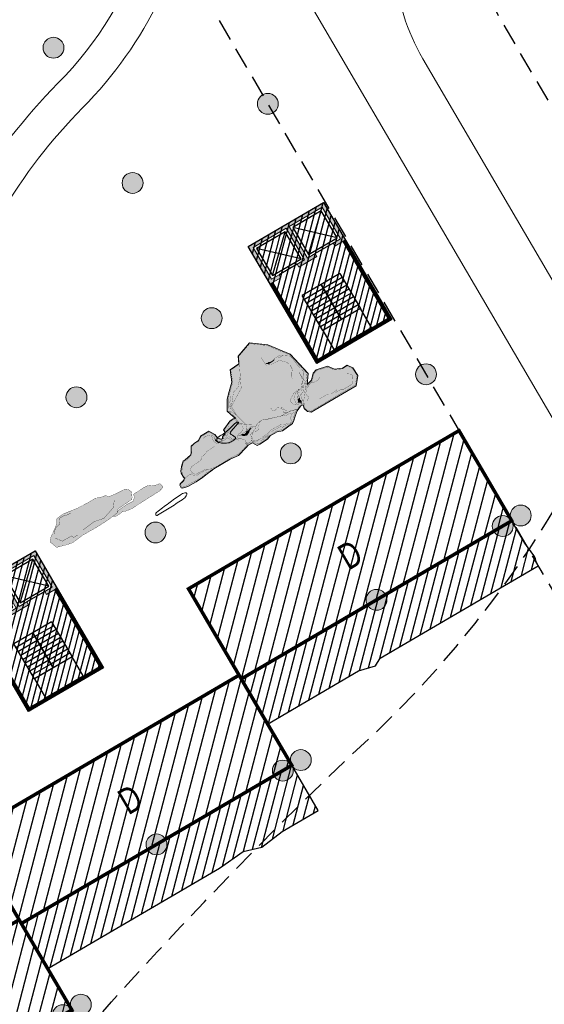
# Model space of a CAD drawing. Header units: millimetres. Extents: x -1402 to -179, y -280 to 6164.
# Tile 8 of 212: x -683 to -653, y 8 to 65. Entities that reach past the tile are written whole.
import ezdxf
from ezdxf.xclip import XClip

# ---------------------------------------------------------------- set-up
doc = ezdxf.new("R2010")
doc.units = ezdxf.units.MM
doc.header["$XCLIPFRAME"] = 0
doc.linetypes.add('AJN-Projection', pattern=[0.375, 0.25, -0.125])
doc.layers.get('0').update_dxf_attribs({"linetype": 'CONTINUOUS'})
doc.layers.get('DEFPOINTS').update_dxf_attribs({"linetype": 'CONTINUOUS'})
for name, color, linetype, lineweight in [('AJN-2-POT 120', 2, 'CONTINUOUS', 20), ('AJN-2-SBT-C', 2, 'CONTINUOUS', 20), ('AJN-5-ASC-C', 230, 'CONTINUOUS', 30), ('AJN-6-SOL-ROCHERS', 250, 'CONTINUOUS', 20), ('AJN-7-500-A', 10, 'CONTINUOUS', 18), ('AJN-9-CIRCULATION-CAR', 251, 'CONTINUOUS', 5)]:
    doc.layers.add(name, color=color, linetype=linetype, lineweight=lineweight)
for name, color, linetype, true_color in [('AJN-2-SBT-H', 7, 'CONTINUOUS', 0x6e6e6e), ('AJN-9-SRF-MARINHORIZON-CIRUCLATION 100 %', 7, 'CONTINUOUS', 0xd100d1), ('AJN-9-SRF-MARINHORIZON-HOUSING DUPLEX', 7, 'CONTINUOUS', 0x96cd7e), ('AJN-9-SRF-MARINHORIZON-TERRACE 0%', 7, 'CONTINUOUS', 0x139b48)]:
    doc.layers.add(name, color=color, linetype=linetype, true_color=true_color)
for name, color, linetype in [('AJN-2-SBT-P', 251, 'AJN-Projection'), ('AJN-2-SBT-V', 51, 'CONTINUOUS'), ('AJN-3-MEX-V', 141, 'CONTINUOUS'), ('AJN-3-SOL-ROCHERS', 252, 'CONTINUOUS')]:
    doc.layers.add(name, color=color, linetype=linetype)
doc.layers.add('AJN-6-VGT-MOTIF EXIST', color=7, linetype='CONTINUOUS', lineweight=9, true_color=0x23583a)
doc.styles.get("Standard").update_dxf_attribs({"font": 'rs.shx', "bigfont": 'hztxt.shx'})

# ---------------------------------------------------------------- blocks, each defined once
blk = doc.blocks.new('1.20diam')
at = {"layer": 'AJN-2-SBT-H'}
h = blk.add_hatch(color=256, dxfattribs=at)
h.dxf.hatch_style = 1
edge = h.paths.add_edge_path()
edge.add_arc((0, 0), 0.6, 0, 360)
at = {"layer": 'AJN-2-POT 120', "linetype": 'Continuous'}
blk.add_circle((0, 0), 0.6, dxfattribs=at)
blk = doc.blocks.new('POT 2X1.2')
at = {"layer": 'AJN-2-POT 120', "linetype": 'Continuous', "rotation": 321.8181818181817}
for p in [(-0.6, 0), (0.6, 0)]:
    blk.add_blockref('1.20diam', p, dxfattribs=at)
blk = doc.blocks.new('Rock 5')
at = {"layer": 'AJN-6-SOL-ROCHERS', "true_color": 0xffffff}
h = blk.add_hatch(color=7, dxfattribs=at)
h.dxf.hatch_style = 1
h.paths.add_polyline_path([(-26673235, 45900456), (-26672116, 45900468), (-26672059, 45900520), (-26672032, 45900611), (-26672054, 45900688), (-26671988, 45900697), (-26671875, 45900646), (-26671783, 45900570), (-26671692, 45900493), (-26671653, 45900463), (-26671388, 45900438), (-26671279, 45900485), (-26671108, 45900485), (-26671017, 45900452), (-26670828, 45900444), (-26670761, 45900452), (-26670707, 45900553), (-26670604, 45900557), (-26670541, 45900535), (-26670313, 45900471), (-26670121, 45900497), (-26669712, 45900499), (-26669630, 45900488), (-26669537, 45900483), (-26669411, 45900466), (-26669245, 45900454), (-26669042, 45900464), (-26668929, 45900490), (-26668902, 45900509), (-26668909, 45900570), (-26668931, 45900596), (-26669029, 45900618), (-26669068, 45900651), (-26669061, 45900679), (-26669067, 45900778), (-26669085, 45900828), (-26669169, 45900919), (-26669232, 45900978), (-26669288, 45900978), (-26669433, 45901006), (-26669468, 45901035), (-26669545, 45901167), (-26669632, 45901182), (-26669740, 45901187), (-26669828, 45901244), (-26670035, 45901244), (-26670104, 45901117), (-26670122, 45901018), (-26670178, 45900963), (-26670207, 45900962), (-26670221, 45900993), (-26670259, 45901004), (-26670294, 45901018), (-26670318, 45901044), (-26670319, 45901105), (-26670392, 45901141), (-26670526, 45901197), (-26670617, 45901202), (-26670662, 45901181), (-26670622, 45901318), (-26670588, 45901408), (-26670721, 45901623), (-26670802, 45901715), (-26670994, 45901892), (-26671101, 45902136), (-26671320, 45902149), (-26671399, 45902299), (-26671752, 45902413), (-26672066, 45902177), (-26672367, 45901762), (-26672485, 45901210), (-26672349, 45901021), (-26672480, 45901053), (-26672581, 45901162), (-26672677, 45901189), (-26672926, 45901134), (-26673018, 45900999), (-26673174, 45900930), (-26673297, 45900935), (-26673370, 45900823), (-26673377, 45900624)])
at = {"layer": 'AJN-6-SOL-ROCHERS'}
for points in [[(-26671997, 45901838), (-26672032, 45901856), (-26672020, 45901832), (-26671999, 45901822), (-26671896, 45901815), (-26671865, 45901824), (-26671831, 45901843), (-26671824, 45901865), (-26671851, 45901848), (-26671890, 45901853), (-26671917, 45901836)], [(-26670721, 45901451), (-26670913, 45901686), (-26671053, 45901731), (-26671222, 45901920), (-26671101, 45901678)], [(-26670786, 45900964), (-26670786, 45900963), (-26670735, 45901004), (-26670712, 45901030), (-26670707, 45901040), (-26670700, 45901043), (-26670674, 45901072), (-26670674, 45901194), (-26670644, 45901331), (-26670613, 45901400), (-26670682, 45901323), (-26670705, 45901256), (-26670721, 45901223)], [(-26672318, 45901165), (-26672338, 45901332), (-26672332, 45901159), (-26672207, 45900985), (-26672095, 45900960), (-26672027, 45900866), (-26672091, 45900997), (-26672200, 45901014)], [(-26672221, 45900820), (-26672235, 45900791), (-26672226, 45900762), (-26672187, 45900728), (-26672096, 45900704), (-26672072, 45900680), (-26672087, 45900730), (-26672277, 45900977), (-26672412, 45901010), (-26672351, 45900973), (-26672307, 45900954), (-26672264, 45900911), (-26672226, 45900877)], [(-26671940, 45900798), (-26671983, 45900786), (-26672033, 45900755), (-26672029, 45900718), (-26672011, 45900754), (-26671953, 45900757), (-26671888, 45900785), (-26671858, 45900882), (-26671869, 45900926), (-26672013, 45901007), (-26672155, 45901025), (-26672027, 45900979), (-26671952, 45900910)], [(-26670056, 45900973), (-26670047, 45901008), (-26670073, 45901068), (-26670064, 45901025), (-26670082, 45900973), (-26670099, 45900939), (-26670168, 45900930), (-26670185, 45900913), (-26670125, 45900930), (-26670082, 45900913)], [(-26672064, 45900792), (-26672058, 45900761), (-26672029, 45900717), (-26672033, 45900755), (-26671984, 45900785), (-26672012, 45900842), (-26672019, 45900854), (-26672045, 45900856), (-26672070, 45900866), (-26672052, 45900817)], [(-26670692, 45900748), (-26670627, 45900771), (-26670603, 45900789), (-26670579, 45900824), (-26670617, 45900827), (-26670622, 45900827), (-26670630, 45900816), (-26670648, 45900802), (-26670659, 45900800), (-26670695, 45900808), (-26670708, 45900814), (-26670716, 45900827), (-26670734, 45900831), (-26670761, 45900825), (-26670773, 45900829), (-26670775, 45900830), (-26670782, 45900827), (-26670812, 45900837), (-26670837, 45900841), (-26670857, 45900836), (-26670788, 45900807), (-26670752, 45900777)], [(-26671894, 45900676), (-26671828, 45900643), (-26671756, 45900654), (-26671730, 45900680), (-26671704, 45900688), (-26671637, 45900684), (-26671523, 45900729), (-26671735, 45900716)], [(-26670863, 45900509), (-26670938, 45900496), (-26670975, 45900501), (-26671040, 45900509), (-26671079, 45900498), (-26671053, 45900484), (-26671013, 45900471), (-26670933, 45900471), (-26670841, 45900465), (-26670781, 45900478), (-26670754, 45900524), (-26670725, 45900565), (-26670774, 45900532), (-26670824, 45900530), (-26670847, 45900524)]]:
    blk.add_hatch(color=256, dxfattribs=at).paths.add_polyline_path(points)
blk.add_lwpolyline([(-26673235, 45900456), (-26672116, 45900468), (-26672059, 45900520), (-26672032, 45900611), (-26672054, 45900688), (-26671988, 45900697), (-26671875, 45900646), (-26671783, 45900570), (-26671692, 45900493), (-26671653, 45900463), (-26671388, 45900438), (-26671279, 45900485), (-26671108, 45900485), (-26671017, 45900452), (-26670828, 45900444), (-26670761, 45900452), (-26670707, 45900553), (-26670604, 45900557), (-26670541, 45900535), (-26670313, 45900471), (-26670121, 45900497), (-26669712, 45900499), (-26669630, 45900488), (-26669537, 45900483), (-26669411, 45900466), (-26669245, 45900454), (-26669042, 45900464), (-26668929, 45900490), (-26668902, 45900509), (-26668909, 45900570), (-26668931, 45900596), (-26669029, 45900618), (-26669068, 45900651), (-26669061, 45900679), (-26669067, 45900778), (-26669085, 45900828), (-26669169, 45900919), (-26669232, 45900978), (-26669288, 45900978), (-26669433, 45901006), (-26669468, 45901035), (-26669545, 45901167), (-26669632, 45901182), (-26669740, 45901187), (-26669828, 45901244), (-26670035, 45901244), (-26670104, 45901117), (-26670122, 45901018), (-26670178, 45900963), (-26670207, 45900962), (-26670221, 45900993), (-26670259, 45901004), (-26670294, 45901018), (-26670318, 45901044), (-26670319, 45901105), (-26670392, 45901141), (-26670526, 45901197), (-26670617, 45901202), (-26670662, 45901181), (-26670622, 45901318), (-26670588, 45901408), (-26670721, 45901623), (-26670802, 45901715), (-26670994, 45901892), (-26671101, 45902136), (-26671320, 45902149), (-26671399, 45902299), (-26671752, 45902413), (-26672066, 45902177), (-26672367, 45901762), (-26672485, 45901210), (-26672349, 45901021), (-26672480, 45901053), (-26672581, 45901162), (-26672677, 45901189), (-26672926, 45901134), (-26673018, 45900999), (-26673174, 45900930), (-26673297, 45900935), (-26673370, 45900823), (-26673377, 45900624)], close=True, dxfattribs=at)
at = {"layer": 'AJN-6-SOL-ROCHERS', "const_width": 3.84}
for points in [[(-26672087, 45900730), (-26672467, 45901223), (-26672353, 45901754), (-26672049, 45902171), (-26671746, 45902399), (-26671404, 45902285), (-26671101, 45901678), (-26670721, 45901451), (-26670721, 45901223), (-26670786, 45900963)], [(-26671802, 45902029), (-26671811, 45901826), (-26671904, 45901781), (-26672071, 45901771), (-26672107, 45901771), (-26672171, 45901698), (-26672224, 45901647), (-26672251, 45901551), (-26672244, 45901460), (-26672211, 45901420), (-26672178, 45901400), (-26672148, 45901347), (-26672144, 45901297)], [(-26671327, 45902130), (-26671109, 45902124), (-26671010, 45901880), (-26670926, 45901796), (-26670812, 45901697), (-26670743, 45901613), (-26670667, 45901484), (-26670613, 45901400), (-26670644, 45901331), (-26670674, 45901194), (-26670674, 45901072), (-26670735, 45901004), (-26670850, 45900912), (-26670911, 45900874), (-26670972, 45900836), (-26671124, 45900867), (-26671269, 45900813), (-26671528, 45900729), (-26671742, 45900722), (-26671902, 45900676), (-26671970, 45900714), (-26672047, 45900707), (-26672087, 45900730)], [(-26672101, 45901837), (-26672158, 45901818), (-26672207, 45901818), (-26672245, 45901818), (-26672293, 45901784), (-26672307, 45901755), (-26672341, 45901736), (-26672355, 45901712), (-26672370, 45901631), (-26672384, 45901482), (-26672408, 45901376), (-26672423, 45901309), (-26672408, 45901266), (-26672379, 45901223), (-26672351, 45901204), (-26672336, 45901127), (-26672351, 45901098), (-26672298, 45901060), (-26672269, 45901031)], [(-26672228, 45901830), (-26672184, 45901835), (-26672158, 45901857), (-26672032, 45901856), (-26672020, 45901832), (-26671999, 45901822), (-26671896, 45901815), (-26671865, 45901824), (-26671831, 45901843), (-26671824, 45901865)], [(-26672032, 45901856), (-26671997, 45901838), (-26671917, 45901836), (-26671890, 45901853), (-26671851, 45901848), (-26671824, 45901865)], [(-26671222, 45901920), (-26671053, 45901731), (-26670913, 45901686), (-26670721, 45901451)], [(-26670807, 45901657), (-26670795, 45901594), (-26670729, 45901541), (-26670729, 45901500), (-26670693, 45901477), (-26670721, 45901451)], [(-26670613, 45901400), (-26670682, 45901323), (-26670705, 45901256), (-26670721, 45901223)], [(-26670693, 45901477), (-26670677, 45901429), (-26670693, 45901407), (-26670713, 45901239)], [(-26672338, 45901346), (-26672332, 45901159), (-26672207, 45900985), (-26672095, 45900960), (-26672014, 45900848), (-26671983, 45900783)], [(-26672338, 45901339), (-26672318, 45901165), (-26672200, 45901014), (-26672091, 45900997), (-26672016, 45900842)], [(-26670674, 45901120), (-26670674, 45901120), (-26670636, 45901167), (-26670613, 45901186), (-26670561, 45901186), (-26670461, 45901153), (-26670423, 45901139), (-26670333, 45901092), (-26670329, 45901049), (-26670329, 45901040), (-26670300, 45901007), (-26670267, 45900992), (-26670229, 45900988), (-26670213, 45900945)], [(-26669800, 45901211), (-26669828, 45901229), (-26669923, 45901229), (-26670029, 45901229), (-26670092, 45901107), (-26670112, 45901021), (-26670158, 45900961), (-26670224, 45900941), (-26670337, 45900928), (-26670370, 45900868), (-26670450, 45900809), (-26670489, 45900782), (-26670549, 45900743), (-26670602, 45900683), (-26670576, 45900610), (-26670562, 45900564), (-26670430, 45900524), (-26670324, 45900498), (-26670138, 45900517), (-26669880, 45900511), (-26669761, 45900517), (-26669608, 45900537), (-26669588, 45900570), (-26669542, 45900584), (-26669317, 45900597), (-26669297, 45900623), (-26669264, 45900696), (-26669284, 45900749), (-26669323, 45900782), (-26669436, 45900789), (-26669502, 45900796), (-26669588, 45900809), (-26669622, 45900849), (-26669721, 45900868), (-26669774, 45900895), (-26669840, 45900895), (-26669926, 45900901), (-26669979, 45900901)], [(-26670012, 45901085), (-26670021, 45901111), (-26670030, 45901146), (-26669961, 45901171), (-26669918, 45901189), (-26669831, 45901171)], [(-26669800, 45901211), (-26669747, 45901173), (-26669628, 45901173), (-26669549, 45901146), (-26669496, 45901060), (-26669482, 45901021), (-26669436, 45900994), (-26669343, 45900968), (-26669310, 45900961), (-26669237, 45900961), (-26669198, 45900928), (-26669164, 45900875), (-26669105, 45900815), (-26669078, 45900756), (-26669072, 45900696), (-26669098, 45900650), (-26669184, 45900657), (-26669257, 45900650), (-26669264, 45900610), (-26669290, 45900584), (-26669317, 45900564), (-26669416, 45900570), (-26669535, 45900564), (-26669598, 45900554)], [(-26672277, 45900977), (-26672481, 45901028), (-26672584, 45901135), (-26672675, 45901172), (-26672918, 45901114), (-26673001, 45900999), (-26673170, 45900916), (-26673290, 45900921), (-26673351, 45900822), (-26673360, 45900632), (-26673224, 45900484), (-26672737, 45900484), (-26672465, 45900484), (-26672119, 45900492), (-26672069, 45900546), (-26672048, 45900603), (-26672087, 45900730)], [(-26672663, 45901016), (-26672605, 45900983), (-26672514, 45900983), (-26672461, 45901002), (-26672412, 45901010), (-26672351, 45900973), (-26672307, 45900954), (-26672264, 45900911), (-26672226, 45900877), (-26672221, 45900820), (-26672235, 45900791), (-26672226, 45900762), (-26672187, 45900728), (-26672096, 45900704), (-26672067, 45900676)], [(-26672262, 45901032), (-26672236, 45900975), (-26672208, 45900941), (-26672180, 45900921), (-26672152, 45900921), (-26672139, 45900902), (-26672136, 45900878), (-26672132, 45900869), (-26672117, 45900856), (-26672097, 45900845), (-26672091, 45900834), (-26672093, 45900815), (-26672102, 45900804), (-26672099, 45900791), (-26672097, 45900778), (-26672089, 45900763), (-26672093, 45900752), (-26672102, 45900750)], [(-26672164, 45901028), (-26672027, 45900979), (-26671952, 45900910), (-26671940, 45900798), (-26671983, 45900786), (-26672033, 45900755), (-26672028, 45900708)], [(-26672157, 45901026), (-26672013, 45901007), (-26671869, 45900926), (-26671858, 45900882), (-26671888, 45900785), (-26671953, 45900757), (-26672011, 45900754), (-26672029, 45900717)], [(-26671742, 45900722), (-26671683, 45900757), (-26671653, 45900811), (-26671644, 45900865), (-26671613, 45900891), (-26671566, 45900924), (-26671550, 45900922), (-26671496, 45900904), (-26671461, 45900898), (-26671426, 45900911), (-26671426, 45900946), (-26671429, 45900970), (-26671409, 45900996)], [(-26670636, 45901111), (-26670631, 45901063), (-26670636, 45901044), (-26670674, 45901044), (-26670684, 45901025), (-26670731, 45901007)], [(-26670650, 45901125), (-26670641, 45901063), (-26670660, 45901059), (-26670679, 45901054), (-26670707, 45901040), (-26670721, 45901011)], [(-26670698, 45900969), (-26670698, 45900926), (-26670660, 45900879), (-26670608, 45900869), (-26670579, 45900860), (-26670551, 45900865), (-26670532, 45900855), (-26670499, 45900836)], [(-26670442, 45901120), (-26670414, 45901087), (-26670414, 45901021), (-26670385, 45901007), (-26670343, 45900992), (-26670338, 45900969), (-26670305, 45900964), (-26670291, 45900964), (-26670278, 45900935)], [(-26670395, 45901040), (-26670348, 45901011), (-26670338, 45901011), (-26670310, 45901007), (-26670286, 45900988), (-26670267, 45900969), (-26670248, 45900978), (-26670229, 45900978), (-26670214, 45900944)], [(-26670047, 45901137), (-26670064, 45901094), (-26670073, 45901068), (-26670047, 45901008), (-26670056, 45900973), (-26670082, 45900913), (-26670125, 45900930), (-26670185, 45900913)], [(-26670064, 45901025), (-26670082, 45900973), (-26670099, 45900939), (-26670168, 45900930)], [(-26670073, 45901068), (-26670064, 45901025)], [(-26670030, 45901111), (-26670012, 45901051), (-26670012, 45900999), (-26670030, 45900964), (-26670056, 45900913)], [(-26673180, 45900792), (-26673249, 45900740), (-26673284, 45900688), (-26673249, 45900619), (-26673232, 45900585), (-26673172, 45900533), (-26673077, 45900533), (-26672956, 45900533), (-26672913, 45900559), (-26672775, 45900559)], [(-26672120, 45900910), (-26672070, 45900867), (-26672052, 45900817), (-26672064, 45900792), (-26672058, 45900761), (-26672028, 45900715)], [(-26672078, 45900869), (-26672045, 45900856), (-26672019, 45900854), (-26672004, 45900830)], [(-26671665, 45900725), (-26671611, 45900757), (-26671618, 45900789), (-26671633, 45900818), (-26671624, 45900839), (-26671613, 45900863), (-26671594, 45900878)], [(-26671031, 45900809), (-26670979, 45900783), (-26670953, 45900723), (-26670893, 45900723), (-26670850, 45900740), (-26670807, 45900732), (-26670763, 45900671), (-26670755, 45900654), (-26670755, 45900619), (-26670746, 45900611), (-26670755, 45900568), (-26670832, 45900542), (-26670867, 45900542), (-26670936, 45900525), (-26670997, 45900525), (-26671091, 45900525)], [(-26670942, 45900806), (-26670919, 45900823), (-26670901, 45900841), (-26670882, 45900862), (-26670849, 45900862), (-26670833, 45900862), (-26670816, 45900849), (-26670796, 45900847), (-26670777, 45900849), (-26670755, 45900862), (-26670749, 45900868), (-26670743, 45900868)], [(-26670894, 45900814), (-26670876, 45900831), (-26670837, 45900841), (-26670812, 45900837), (-26670782, 45900827), (-26670755, 45900839), (-26670720, 45900843)], [(-26670859, 45900837), (-26670788, 45900807), (-26670752, 45900777), (-26670692, 45900748), (-26670627, 45900771), (-26670603, 45900789), (-26670579, 45900825), (-26670555, 45900831)], [(-26670834, 45900861), (-26670816, 45900847), (-26670796, 45900839), (-26670773, 45900829), (-26670761, 45900825), (-26670734, 45900831), (-26670716, 45900827), (-26670708, 45900814), (-26670695, 45900808), (-26670659, 45900800), (-26670648, 45900802), (-26670630, 45900816), (-26670622, 45900827)], [(-26670786, 45900963), (-26670783, 45900955), (-26670778, 45900907), (-26670745, 45900869), (-26670707, 45900832), (-26670665, 45900832), (-26670617, 45900827), (-26670551, 45900822), (-26670542, 45900846), (-26670504, 45900836), (-26670461, 45900801)], [(-26670116, 45900895), (-26670168, 45900895), (-26670220, 45900913), (-26670297, 45900913), (-26670323, 45900878), (-26670340, 45900835), (-26670401, 45900826), (-26670435, 45900809), (-26670487, 45900749)], [(-26670168, 45900930), (-26670185, 45900913)], [(-26672835, 45900594), (-26672680, 45900585), (-26672637, 45900611), (-26672593, 45900619), (-26672481, 45900619), (-26672412, 45900619)], [(-26671523, 45900729), (-26671637, 45900684), (-26671704, 45900688), (-26671730, 45900680), (-26671756, 45900654), (-26671828, 45900643)], [(-26671704, 45900688), (-26671730, 45900680), (-26671756, 45900654), (-26671670, 45900585), (-26671670, 45900516), (-26671618, 45900499), (-26671549, 45900499), (-26671428, 45900507), (-26671402, 45900542), (-26671316, 45900542), (-26671221, 45900550), (-26671178, 45900550)], [(-26671558, 45900525), (-26671463, 45900542), (-26671411, 45900576), (-26671359, 45900576), (-26671178, 45900585), (-26671143, 45900568), (-26671074, 45900550), (-26670997, 45900550), (-26670945, 45900550)], [(-26671082, 45900497), (-26671040, 45900509), (-26670975, 45900501), (-26670938, 45900496), (-26670863, 45900509), (-26670847, 45900524), (-26670824, 45900530), (-26670774, 45900532), (-26670720, 45900568)], [(-26670724, 45900616), (-26670710, 45900604), (-26670686, 45900594), (-26670670, 45900592), (-26670632, 45900598), (-26670620, 45900608), (-26670598, 45900614), (-26670584, 45900624)], [(-26670722, 45900569), (-26670718, 45900568), (-26670660, 45900568), (-26670594, 45900584), (-26670574, 45900605)], [(-26670660, 45900584), (-26670636, 45900590), (-26670622, 45900598), (-26670610, 45900598), (-26670600, 45900598), (-26670588, 45900606), (-26670582, 45900618)], [(-26669098, 45900650), (-26669038, 45900604), (-26668939, 45900584), (-26668926, 45900551), (-26668926, 45900511), (-26668999, 45900491), (-26669217, 45900484), (-26669383, 45900478), (-26669476, 45900491), (-26669535, 45900511), (-26669575, 45900504), (-26669648, 45900504), (-26669684, 45900527)]]:
    blk.add_lwpolyline(points, dxfattribs=at)
blk.add_lwpolyline([(-26670748, 45900676), (-26670768, 45900729), (-26670827, 45900756), (-26670907, 45900769), (-26670966, 45900829), (-26671013, 45900849), (-26671079, 45900862), (-26671123, 45900867), (-26671265, 45900809), (-26671338, 45900789), (-26671523, 45900729), (-26671735, 45900716), (-26671894, 45900676), (-26671828, 45900643), (-26671715, 45900544), (-26671675, 45900491), (-26671550, 45900471), (-26671397, 45900465), (-26671298, 45900504), (-26671079, 45900498), (-26671053, 45900484), (-26671013, 45900471), (-26670933, 45900471), (-26670841, 45900465), (-26670781, 45900478), (-26670754, 45900524), (-26670721, 45900570), (-26670721, 45900604)], close=True, dxfattribs=at)
blk = doc.blocks.new('A$C1CF946D3')
at = {"layer": 'AJN-3-SOL-ROCHERS', "true_color": 0xffffff}
h = blk.add_hatch(color=7, dxfattribs=at)
h.dxf.hatch_style = 1
h.paths.add_polyline_path([(1.303, 1.568), (0.36, 1.708), (-0.072, 1.652), (-0.196, 1.421), (-0.499, 1.189), (-0.65, 1.085), (-0.877, 0.929), (-1.078, 0.698), (-0.972, 0.42), (-0.919, 0.242), (-0.408, 0.096), (0, 0), (0.711, 0.085), (1.704, 0.073), (2.515, 0.108), (3.099, 0.192), (3.174, 0.32), (3.352, 0.373), (4.216, 0.435), (4.291, 0.538), (4.414, 0.819), (4.336, 1.021), (4.181, 1.147), (3.748, 1.166), (3.494, 1.189), (3.162, 1.235), (3.033, 1.386), (2.651, 1.457), (2.446, 1.556), (1.837, 1.549), (1.506, 1.57)])
h = blk.add_hatch(color=7, dxfattribs=at)
h.dxf.hatch_style = 1
h.paths.add_polyline_path([(5.833, 0.048), (6.112, 0.128), (6.11, 0.281), (6.057, 0.407), (5.675, 0.479), (5.443, 0.654), (5.112, 0.675), (4.442, 0.641), (4.419, 0.489), (4.318, 0.386), (4.217, 0.308), (3.836, 0.329), (3.378, 0.297), (3.137, 0.256), (3.099, 0.192), (2.807, 0.15), (2.948, 0.063), (3.228, 0.066), (3.381, 0.094), (3.611, 0.021), (3.967, -0.026), (4.603, 0.008)])
at = {"layer": 'AJN-6-SOL-ROCHERS', "const_width": 0.0147}
for points in [[(1.303, 1.568), (0.36, 1.708), (-0.072, 1.652), (-0.196, 1.421), (-0.499, 1.189), (-0.65, 1.085), (-0.877, 0.929), (-1.078, 0.698), (-0.972, 0.42), (-0.919, 0.242), (-0.408, 0.096), (0, 0), (0.711, 0.085), (1.704, 0.073), (2.515, 0.108), (3.099, 0.192), (3.174, 0.32), (3.352, 0.373), (4.216, 0.435), (4.291, 0.538), (4.414, 0.819), (4.336, 1.021), (4.181, 1.147), (3.748, 1.166), (3.494, 1.189), (3.162, 1.235), (3.033, 1.386), (2.651, 1.457), (2.446, 1.556), (1.837, 1.549), (1.506, 1.57), (1.303, 1.568)], [(0.778, 1.538), (0.579, 1.535), (0.379, 1.599), (0.081, 1.595), (-0.017, 1.461), (-0.081, 1.295), (-0.312, 1.259), (-0.444, 1.191), (-0.64, 0.957)], [(-0.706, 0.742), (-0.446, 0.376), (0.163, 0.376), (0.228, 0.24), (0.488, 0.24)], [(0.897, 0.335), (1.691, 0.423), (2.278, 0.306), (3.072, 0.57), (3.313, 0.902)], [(5.443, 0.654), (5.675, 0.479), (6.057, 0.407), (6.11, 0.281), (6.112, 0.128), (5.833, 0.048), (4.603, 0.008), (3.967, -0.026), (3.611, 0.021), (3.381, 0.094), (3.228, 0.066), (2.948, 0.063), (2.807, 0.15)], [(5.443, 0.654), (5.112, 0.675), (4.442, 0.641), (4.419, 0.489), (4.318, 0.386), (4.217, 0.308), (3.836, 0.329), (3.378, 0.297), (3.137, 0.256)]]:
    blk.add_lwpolyline(points, dxfattribs=at)
blk = doc.blocks.new('AJN-929-MASSE ROUTE')
at = {"layer": 'AJN-9-CIRCULATION-CAR', "flags": 128}
for points in [[(-767.031, 51.091, 0.208627), (-737.14, 30.554, 0.111115), (-724.76, 30.934, 0.062365), (-721.118, 32.493, -0.050657), (-714.612, 35.588, -0.115114), (-707.224, 36.058, 0.393102), (-688.907, 46.969, -0.124767), (-680.685, 60.913, 0.234187), (-674.772, 78.701, 0.208585), (-677.281, 82.789, 0.292535), (-686.974, 83.176), (-696.469, 77.622, 0.414214), (-698.619, 69.414), (-697.609, 67.688), (-707.967, 61.629), (-714.026, 71.987), (-686.107, 88.318, 0.348436), (-680.7, 102.218), (-687.981, 125.787, 0.436046), (-703.826, 133.418, 0.055762), (-780.938, 92.783, 0.415079), (-784.107, 76.086)], [(-649.257, -6.124, -0.207314), (-700.113, -35.496, -0.278477), (-711.397, -30.345), (-755.046, 33.548, -0.812767), (-753.69, 34.959, 0.092549), (-737.519, 28.59, 0.111347), (-724.234, 29.004, 0.062997), (-720.094, 30.775, -0.050392), (-713.988, 33.688, -0.113475), (-707.597, 34.093, 0.392299), (-686.987, 46.408, -0.124767), (-679.264, 59.505, 0.167594), (-672.725, 73.08, -0.719777), (-670.869, 73.468), (-638.052, 17.366, -0.388291), (-641.451, 1.531, 0.078664)]]:
    blk.add_lwpolyline(points, format="xyb", close=True, dxfattribs=at)
blk.add_lwpolyline([(-589.066, 71.832, 0.11968), (-611.506, 83.105, -0.180949), (-620.628, 89.117, 0.320427), (-621.731, 89.483), (-652.903, 79.854, 0.4832), (-659.719, 62.329), (-631.635, 14.318, 0.302418), (-619.683, 8.483, 0.027555), (-569.359, 18.071, 0.434166), (-567.937, 20.624), (-579.852, 57.693, 0.122988), (-589.131, 71.889)], format="xyb", dxfattribs=at)
at = {"layer": 'DEFPOINTS', "linetype": 'AJN-Projection', "ltscale": 5, "flags": 128}
for points in [[(-779.978, 78.906, -0.415079), (-778.13, 88.646, -0.055783), (-702.001, 128.763, -0.436549), (-692.758, 124.312), (-677.49, 74.884), (-642.368, 14.841, -0.388291), (-644.351, 5.604, 0.078664), (-653.273, -3.145, -0.207314), (-700.686, -30.529, -0.278477), (-707.269, -27.524)], [(-651.427, 75.076), (-536.924, 110.447, -0.414214), (-528.17, 105.825), (-521.364, 83.791, -0.052399), (-520.837, 81.126), (-517.787, 47.401, -0.267701), (-520.722, 41.052, -0.080877), (-538.232, 32.219, -0.045861), (-620.347, 13.439, -0.302418), (-627.319, 16.842), (-655.403, 64.854, -0.4832)]]:
    blk.add_lwpolyline(points, format="xyb", close=True, dxfattribs=at)
blk = doc.blocks.new('A$C46E24FA1')
at = {"layer": 'AJN-2-SBT-V', "linetype": 'Continuous'}
for p, q in [((0, 2.34), (1.25, 2.34)), ((0, 0), (0, 2.34)), ((1.25, 2.34), (1.25, 0)), ((0, 2.08), (1.25, 2.08)), ((0, 1.82), (1.25, 1.82)), ((0, 1.56), (1.25, 1.56)), ((0, 1.3), (1.25, 1.3)), ((0, 1.04), (1.25, 1.04)), ((0, 0.78), (1.25, 0.78)), ((0, 0.52), (1.25, 0.52)), ((0, 0.26), (1.25, 0.26)), ((0, 0), (1.25, 0))]:
    blk.add_line(p, q, dxfattribs=at)
blk = doc.blocks.new('A$C25855C8C')
at = {"layer": 'AJN-2-SBT-H'}
h = blk.add_hatch(color=256, dxfattribs=at)
h.dxf.hatch_style = 1
h.paths.add_polyline_path([(-1.8, -2.5), (-1.8, -2.3), (-2.3, -2.3), (-2.3, -0.2), (-0.1, -0.2), (-0.1, -2.3), (-0.6, -2.3), (-0.6, -2.5), (0.6, -2.5), (0.6, -2.3), (0.1, -2.3), (0.1, -0.2), (2.3, -0.2), (2.3, -2.3), (1.8, -2.3), (1.8, -2.5), (2.5, -2.5), (2.5, 0), (-2.5, 0), (-2.5, -2.5)])
at = {"layer": 'AJN-9-SRF-MARINHORIZON-CIRUCLATION 100 %'}
h = blk.add_hatch(dxfattribs=at)
h.set_pattern_fill('ANSI31', color=256, scale=0.1, angle=342.8337)
h.set_pattern_definition([(45, (4294.418, -2579.6634), (-0.224506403, 0.224506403), [])])
h.paths.add_polyline_path([(-2.5, 0), (-2.5, -7.79), (2.5, -7.79), (2.5, 0)])
at = {"layer": 'AJN-2-SBT-C', "flags": 128}
blk.add_lwpolyline([(-0.6, -2.3), (-0.6, -2.5), (0.6, -2.5), (0.6, -2.3), (0.1, -2.3), (0.1, -0.2), (2.3, -0.2), (2.3, -2.3), (1.8, -2.3), (1.8, -2.5), (2.5, -2.5), (2.5, 0), (-2.5, 0), (-2.5, -2.5), (-1.8, -2.5), (-1.8, -2.3), (-2.3, -2.3), (-2.3, -0.2), (-0.1, -0.2), (-0.1, -2.3)], close=True, dxfattribs=at)
at = {"layer": 'AJN-2-SBT-V'}
for p, q in [((-0.6, -2.3), (-1.8, -2.3)), ((1.8, -2.3), (0.6, -2.3))]:
    blk.add_line(p, q, dxfattribs=at)
at = {"layer": 'AJN-2-SBT-V', "flags": 128}
blk.add_lwpolyline([(-1.25, -6.34), (-1.25, -7.59), (1.25, -7.59), (1.25, -6.34)], close=True, dxfattribs=at)
at = {"layer": 'AJN-3-MEX-V', "color": 132, "const_width": 0.2, "flags": 128}
blk.add_lwpolyline([(-2.4, -2.5), (-2.4, -7.69), (2.4, -7.69), (2.4, -2.5)], dxfattribs=at)
at = {"layer": 'AJN-5-ASC-C'}
for p, q in [((-0.25, -2.15), (-2.15, -0.35)), ((-2.15, -2.15), (-0.25, -0.35)), ((2.15, -2.15), (0.25, -0.35)), ((0.25, -2.15), (2.15, -0.35))]:
    blk.add_line(p, q, dxfattribs=at)
for points in [[(-0.25, -2.15), (-0.25, -0.35), (-2.15, -0.35), (-2.15, -2.15)], [(2.15, -2.15), (2.15, -0.35), (0.25, -0.35), (0.25, -2.15)]]:
    blk.add_lwpolyline(points, close=True, dxfattribs=at)
at = {"layer": 'AJN-9-SRF-MARINHORIZON-CIRUCLATION 100 %'}
blk.add_lwpolyline([(-2.5, 0), (2.5, 0), (2.5, -7.79), (-2.5, -7.79)], close=True, dxfattribs=at)
at = {"linetype": 'Continuous', "rotation": 179.9999999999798}
for p in [(0, -4), (1.25, -4)]:
    blk.add_blockref('A$C46E24FA1', p, dxfattribs=at)
blk = doc.blocks.new('A$C5EFB703C')
at = {"layer": 'AJN-9-SRF-MARINHORIZON-HOUSING DUPLEX'}
h = blk.add_hatch(dxfattribs=at)
h.set_pattern_fill('ANSI31', color=256, scale=0.2)
h.set_pattern_definition([(45, (486.68257, -1004.42206), (-0.4490128, 0.4490128), [])])
h.paths.add_polyline_path([(-18, 6), (-18, 0), (0, 0), (0, 6)])
at = {"layer": 'AJN-2-SBT-C', "const_width": 0.2, "flags": 128}
blk.add_lwpolyline([(-18, 6), (0, 6), (0, 0), (-18, 0)], close=True, dxfattribs=at)
at = {"layer": 'AJN-7-500-A', "insert": (-9, 3), "char_height": 1.5, "attachment_point": 5, "rotation": 360}
blk.add_mtext_dynamic_manual_height_columns('{\\fSwis721 LtCn BT|b0|i0|c0|p34;D}', width=58.75806, gutter_width=35.694, heights=[0], dxfattribs=at)

msp = doc.modelspace()

# ---------------------------------------------------------------- hatches: boundary and pattern name
at = {"layer": 'AJN-9-SRF-MARINHORIZON-TERRACE 0%'}
h = msp.add_hatch(dxfattribs=at)
h.set_pattern_fill('ANSI31', color=256, scale=0.15)
h.set_pattern_definition([(75.3256, (-694.4213, -38.76944), (-0.4607153, 0.1206462), [])])
h.paths.add_polyline_path([(-670.153, 26.691), (-668.638, 24.102), (-663.425, 27.151), (-662.441, 27.445), (-662.175, 27.882), (-653.101, 33.19), (-653.228, 33.479), (-653.247, 33.614), (-653.342, 33.777), (-653.858, 34.485), (-654.615, 35.78)])
h.paths.add_polyline_path([(-682.786, 12.639), (-681.272, 10.05), (-671.397, 15.826), (-670.038, 16.785), (-668.979, 17.017), (-667.798, 17.932), (-665.735, 19.138), (-667.249, 21.728)])
h.paths.add_polyline_path([(-695.42, -1.412), (-693.905, -4.002), (-689.257, -1.283), (-688.47, -1.098), (-687.607, -0.515), (-686.77, -0.283), (-684.992, 1.498), (-683.547, 2.057), (-678.368, 5.087), (-678.607, 5.567), (-678.764, 5.608), (-678.875, 5.953), (-679.883, 7.676)])
h.paths.add_polyline_path([(-702.57, -15.409), (-701.73, -15.288), (-700.726, -14.866), (-700.177, -14.332), (-695.026, -11.289), (-694.668, -11.217), (-694.491, -10.878), (-693.332, -10.581), (-692.887, -10.068), (-691.002, -8.965), (-692.517, -6.375), (-708.054, -15.464), (-707.612, -16.219), (-707.316, -16.526), (-707.192, -16.937), (-706.855, -17.514), (-706.539, -18.053), (-703.36, -16.193)])

# ---------------------------------------------------------------- linework, layer by layer
at = {"layer": 'AJN-2-SBT-P', "ltscale": 5, "flags": 128}
msp.add_lwpolyline([(-767.683, 72.148, -0.05122), (-760.711, 64.391, -0.089979), (-756.512, 55.405, 0.020604), (-755.406, 50.676, 0.064685), (-749.49, 36.686, 0.032866), (-732.169, 9.757, 0.002338), (-729.348, 6.256, 0.014455), (-711.198, -14.779, 0.089169), (-704.917, -19.574, 0.318444), (-696.585, -18.38, 0.07982), (-692.945, -13.618, -0.007477), (-687.968, -4.682, -0.04116), (-685.263, -0.775, -0.029933), (-663.958, 22.206, 0.113243), (-647.85, 44.994, -0.015783), (-646.059, 49.368, -0.024984), (-643.88, 53.561, 0.312878), (-612.426, 40.14, 0.06211), (-579.268, 51.394, -0.079043), (-540.418, 63.328, -0.009453), (-526.741, 64.462, 0.457383), (-521.793, 70.185), (-524.034, 85.518), (-524.822, 90.91, 0.038426), (-525.329, 93.156), (-534.454, 122.789, 0.224712), (-541.57, 130.57, -0.232808), (-548.55, 138.442, 0.106827), (-556.371, 155.454), (-560.769, 155.454, 0.142232), (-768.02, 95.281)], format="xyb", dxfattribs=at)
at = {"layer": 'AJN-2-SBT-V', "flags": 128}
for points in [[(-662.441, 27.445), (-662.175, 27.882), (-653.101, 33.19), (-653.228, 33.479), (-653.247, 33.614), (-653.342, 33.777), (-653.858, 34.485), (-654.615, 35.78), (-670.153, 26.691), (-668.638, 24.102), (-663.425, 27.151)], [(-671.397, 15.826), (-670.038, 16.785), (-668.979, 17.017), (-667.798, 17.932), (-665.735, 19.138), (-667.249, 21.728), (-682.786, 12.639), (-681.272, 10.05)]]:
    msp.add_lwpolyline(points, close=True, dxfattribs=at)
at = {"layer": 'AJN-6-VGT-MOTIF EXIST'}
for points in [[(-670.556, 41.128, 0.010602), (-670.741, 40.922, 0.138165), (-670.784, 40.829, 0.266948), (-670.757, 40.757, 0.044964), (-670.63, 40.671, -0.023573), (-670.495, 40.586, -0.279162), (-670.471, 40.532, -0.199391), (-670.504, 40.473, -0.012485), (-670.67, 40.35, -0.108247), (-670.914, 40.249, -0.068983), (-671.222, 40.236, -0.080956), (-671.476, 40.303, -0.296205), (-671.563, 40.436, -0.150649), (-671.546, 40.492, -0.045198), (-671.489, 40.561, -0.040776), (-671.408, 40.631, -0.034418), (-671.312, 40.691, 0.031907), (-671.193, 40.764, 0.012964), (-671.042, 40.878, 0.012765), (-670.885, 41.01, 0.015878), (-670.746, 41.14, -0.012539), (-670.467, 41.405, -0.202722), (-670.347, 41.447, -0.612549), (-670.323, 41.391, -0.015451)], [(-673.279, 37.281, -0.151217), (-673.459, 37.052, -0.009141), (-674.196, 36.564, -0.006652), (-674.957, 36.093, -0.525195), (-675.066, 36.142, -0.281099), (-675.02, 36.261, -0.003269), (-674.319, 36.788, -0.006204), (-673.642, 37.278, -0.102581), (-673.388, 37.389, -0.082974), (-673.33, 37.391, -0.165346), (-673.289, 37.371, -0.185057), (-673.271, 37.332, -0.106366)]]:
    msp.add_lwpolyline(points, format="xyb", close=True, dxfattribs=at)

# ---------------------------------------------------------------- block references
ref = msp.add_blockref('AJN-929-MASSE ROUTE', (0, 0))
XClip(ref).set_block_clipping_path([(-829.7536975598, -279.5458324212), (-250.3914975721, 214.8546593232)])
for name, p, rotation in [('A$C25855C8C', (-667.589, 52.809), 30.32562588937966), ('A$C5EFB703C', (-654.615, 35.78), 30.32562588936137), ('A$C25855C8C', (-684.152, 32.798), 30.32562588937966), ('A$C5EFB703C', (-667.249, 21.728), 30.32562588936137), ('A$C5EFB703C', (-679.883, 7.676), 30.32562588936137)]:
    msp.add_blockref(name, p, dxfattribs=dict(rotation=rotation))
at = {"layer": 'AJN-2-POT 120', "linetype": 'Continuous', "rotation": 321.8181818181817}
for p in [(-680.94, 62.957), (-668.627, 59.733), (-676.395, 55.188), (-671.851, 47.42), (-659.538, 44.196), (-679.62, 42.876), (-667.307, 39.651), (-675.075, 35.107), (-662.384, 31.235), (-675.018, 17.184)]:
    msp.add_blockref('1.20diam', p, dxfattribs=at)
at = {"layer": 'AJN-2-POT 120', "rotation": 30.32562588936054}
for p in [(-654.615, 35.78), (-667.249, 21.728), (-679.883, 7.676)]:
    msp.add_blockref('POT 2X1.2', p, dxfattribs=at)
at = {"layer": 'AJN-6-SOL-ROCHERS', "xscale": -0.002687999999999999, "yscale": 0.002688, "zscale": 0.002688, "rotation": 30.94741762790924}
msp.add_blockref('Rock 5', (1294.238, -142643.012), dxfattribs=at)
at = {"layer": 'AJN-6-SOL-ROCHERS', "rotation": 30.32562588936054}
msp.add_blockref('A$C1CF946D3', (-679.855, 34.504), dxfattribs=at)

doc.saveas('drawing.dxf')
